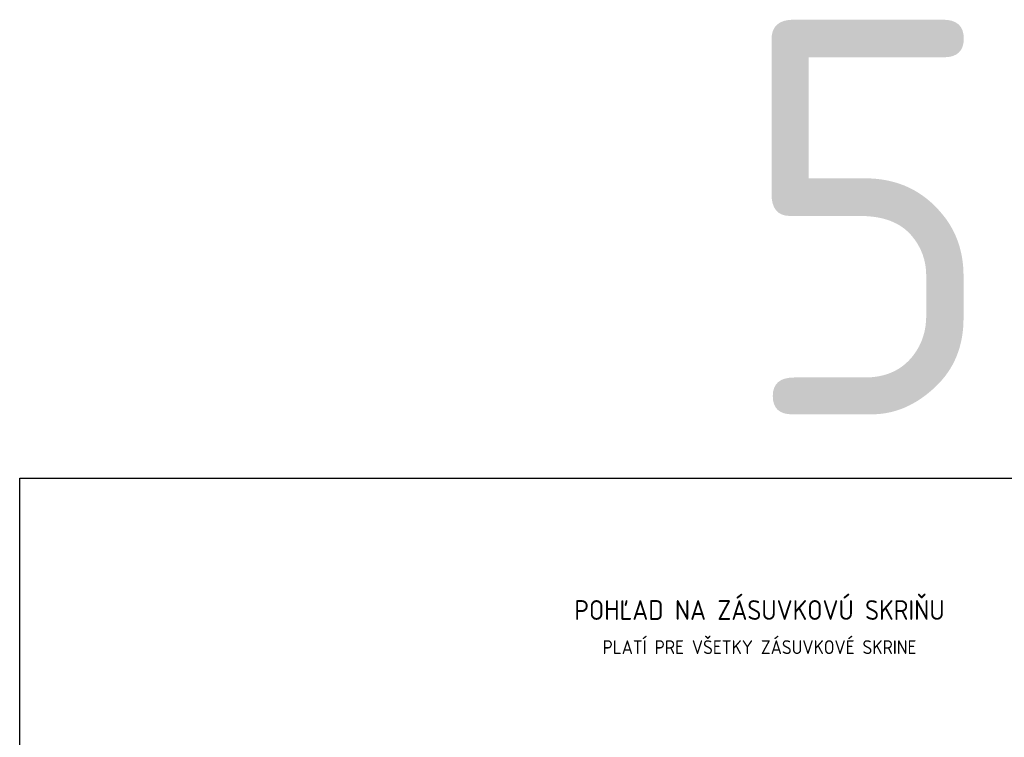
# Model space of a CAD drawing. Extents: x -1962 to 527, y -2751 to -390.
# Tile 7 of 8: x -139 to 111, y -574 to -392. Entities that reach past the tile are written whole.
import ezdxf
from ezdxf.enums import TextEntityAlignment as Align

# ---------------------------------------------------------------- set-up
doc = ezdxf.new("R2010")
doc.units = 0
doc.header["$MEASUREMENT"] = 0
doc.layers.get('Defpoints').update_dxf_attribs({"linetype": 'CONTINUOUS'})
doc.layers.add('_EL', color=7, linetype='CONTINUOUS')
doc.layers.add('view', color=1, linetype='CONTINUOUS', plot=False)
doc.styles.add('I085', font='isocp3.shx', dxfattribs={"width": 0.85})
doc.styles.add('ISOCP3', font='isocp3.shx')

msp = doc.modelspace()

# ---------------------------------------------------------------- linework, layer by layer
at = {"layer": 'view', "color": 2}
for p, q in [((-138.73, -508.34), (258.77, -508.34)), ((-138.73, -755.84), (-138.73, -508.34)), ((-138.73, -508.34), (258.77, -508.34))]:
    msp.add_line(p, q, dxfattribs=at)

# ---------------------------------------------------------------- texts
at = {"layer": '_EL', "color": 7, "linetype": 'Continuous', "lineweight": 35, "style": 'I085'}
for s, height, p in [('POHĽAD NA ZÁSUVKOVÚ SKRIŇU', 5, (48.61, -541.75)), ('PLATÍ PRE VŠETKY ZÁSUVKOVÉ SKRINE', 3.5, (48.61, -551.16))]:
    msp.add_text(s, height=height, dxfattribs=at).set_placement(p, align=Align.MIDDLE_CENTER)
at = {"layer": 'Defpoints', "color": 1, "linetype": 'Continuous', "style": 'ISOCP3'}
msp.add_text('5', height=100, dxfattribs=at).set_placement((76, -492.17), align=Align.CENTER)

doc.saveas('drawing.dxf')
